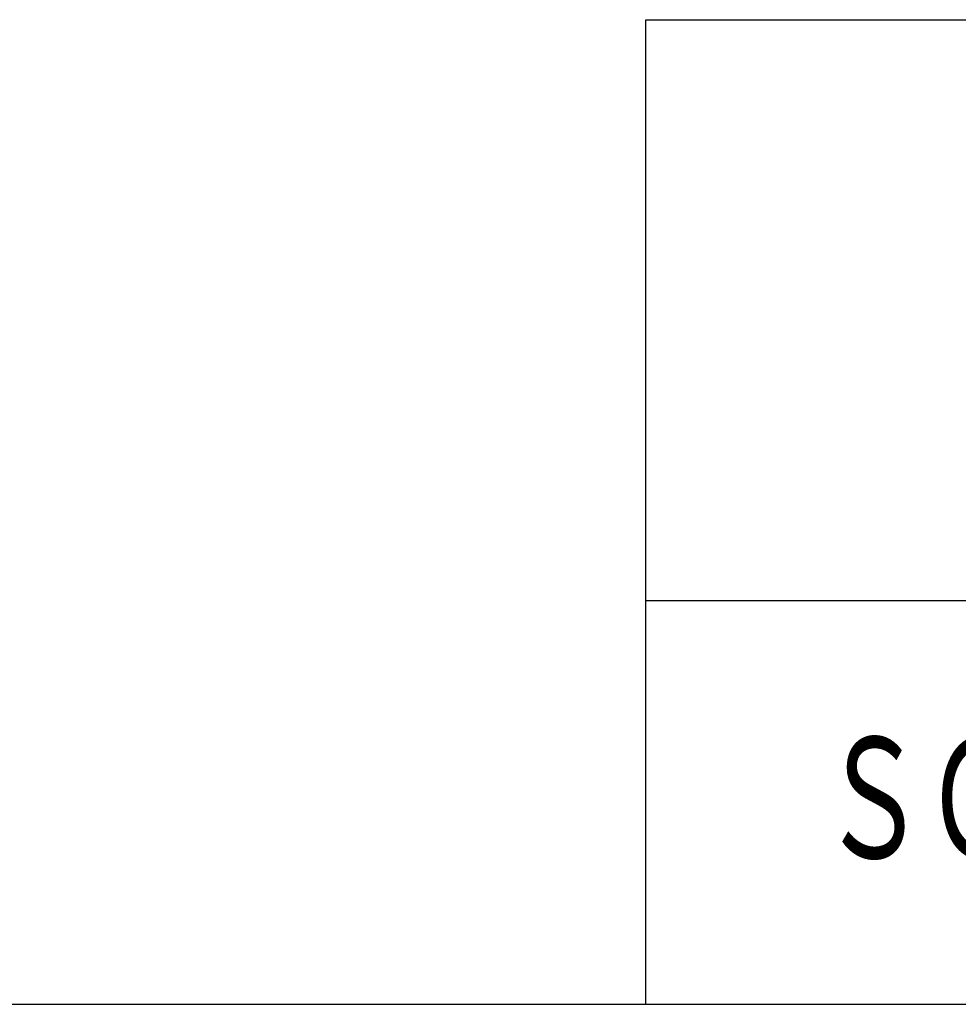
# Model space of a CAD drawing. Header units: millimetres. Extents: x 0 to 1071, y 0 to 742.
# Tile 18 of 127: x 374 to 432, y 75 to 136. Entities that reach past the tile are written whole.
import ezdxf

# ---------------------------------------------------------------- set-up
doc = ezdxf.new("R2010")
doc.units = ezdxf.units.MM
doc.header["$LTSCALE"] = 0.454724
doc.layers.add('NoLayerName_001', color=7, linetype='Continuous')
doc.styles.get("Standard").update_dxf_attribs({"font": 'txt', "bigfont": 'extfont2'})

msp = doc.modelspace()

# ---------------------------------------------------------------- linework, layer by layer
at = {"layer": 'NoLayerName_001', "color": 7, "linetype": 'Continuous', "lineweight": 25}
for p, q in [((412.5, 136), (1025, 136)), ((412.5, 75), (412.5, 136)), ((1025, 100), (412.5, 100)), ((62.5, 75), (1025, 75)), ((412.5, 75), (1025, 75)), ((412.5, 75), (1025, 75)), ((412.5, 75), (1025, 75))]:
    msp.add_line(p, q, dxfattribs=at)

# ---------------------------------------------------------------- texts
at = {"layer": 'NoLayerName_001', "color": 7, "lineweight": 13, "insert": (423.25, 87.5), "char_height": 8.5, "attachment_point": 4}
msp.add_mtext('\\A1;\\W0.7152;\\T0.9595;ＳＧＭ７Ｇ－１３ＤＦＦＫＨ', dxfattribs=at)

doc.saveas('drawing.dxf')
